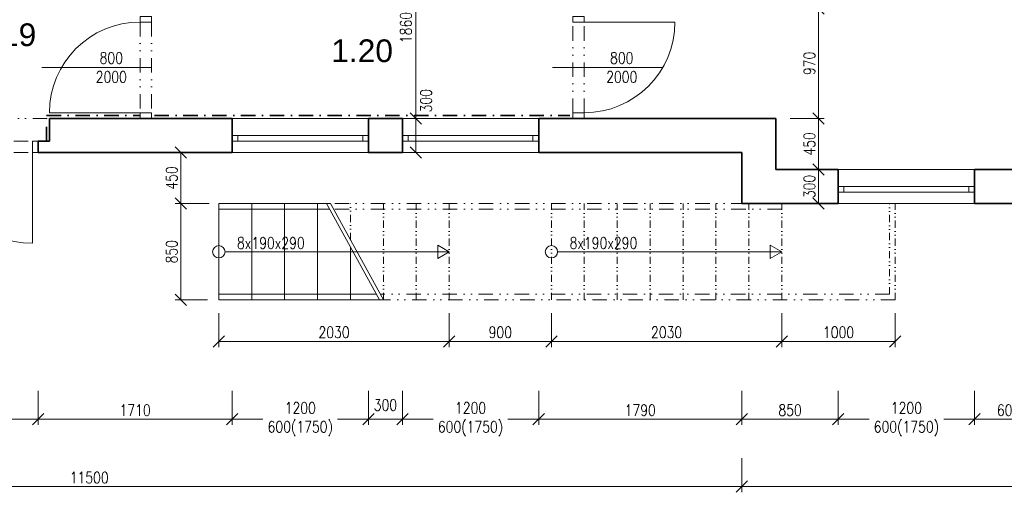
# Model space of a CAD drawing. Header units: millimetres. Extents: x -485339 to 286898, y -1189934 to 1602269.
# Tile 201 of 230: x 76883 to 85558, y -674773 to -670606. Entities that reach past the tile are written whole.
import ezdxf

# ---------------------------------------------------------------- set-up
doc = ezdxf.new("R2010")
doc.units = ezdxf.units.MM
doc.header["$LTSCALE"] = 10
doc.linetypes.add('DASHDOT', pattern=[25.4, 12.7, -6.35, 0, -6.35])
doc.linetypes.add('DĚLICÍ2', pattern=[15.875, 6.35, -3.175, 0, -3.175, 0, -3.175])
doc.layers.get('Defpoints').update_dxf_attribs({"lineweight": 0})
for name, color, linetype, lineweight, true_color in [('BOUR_DVEŘE', 7, 'Continuous', 18, 0x4ccd32), ('BOUR_ker.obklad', 7, 'DASHDOT', 35, 0x4ccd32), ('BOURÁNÍ_POPIS', 7, 'Continuous', 18, 0x4ccd32)]:
    doc.layers.add(name, color=color, linetype=linetype, lineweight=lineweight, true_color=true_color)
for name, color, linetype, lineweight in [('St__otvory_dveře', 40, 'Continuous', 18), ('St_kóty', 132, 'Continuous', 18), ('St_otvory_okna', 40, 'Continuous', 18), ('St_plocha_místnosti', 250, 'Continuous', 18), ('St_popis', 250, 'Continuous', 18), ('St_čáry_nad', 250, 'DĚLICÍ2', 18), ('St_čáry_obrys', 5, 'Continuous', 35), ('St_čáry_plné', 250, 'Continuous', 18)]:
    doc.layers.add(name, color=color, linetype=linetype, lineweight=lineweight)
doc.styles.add('Andy', font='arial.ttf')
doc.styles.get("Standard").update_dxf_attribs({"font": 'simplex.shx', "width": 0.8})
doc.dimstyles.new('stavebníM50 vnitřní', dxfattribs={"dimtxt": 100, "dimasz": 100, "dimexe": 50, "dimexo": 100, "dimgap": 30, "dimtad": 1, "dimdec": 0, "dimtxsty": 'Standard', "dimblk": 'OBLIQUE', "dimcen": 2.5, "dimclrd": 256, "dimclre": 256, "dimclrt": 256, "dimadec": 0, "dimazin": 0, "dimtfac": 1, "dimtdec": 0, "dimtmove": 2, "dimatfit": 2, "dimldrblk": 'OBLIQUE', "dimfxl": 250, "dimfxlon": 1, "dimlwd": -1, "dimlwe": -1, "dimarcsym": 0})

# ---------------------------------------------------------------- blocks, each defined once
blk = doc.blocks.new('G$CC1796412')
at = {"layer": 'St__otvory_dveře', "color": 0, "ltscale": 2}
blk.add_lwpolyline([(850, 0.8), (850, 800.8)], dxfattribs=at)
at = {"layer": 'St__otvory_dveře', "ltscale": 2}
for points in [[(50, 0), (0, 0), (0, -100), (50, -100)], [(900, 0.8), (850, 0.8), (850, -99.2), (900, -99.2)]]:
    blk.add_lwpolyline(points, close=True, dxfattribs=at)
at = {"layer": 'St__otvory_dveře', "linetype": 'DĚLICÍ2', "ltscale": 2}
for points in [[(50, 0), (850, 0.8)], [(50, -100), (850, -99.2)]]:
    blk.add_lwpolyline(points, dxfattribs=at)
at = {"layer": 'St__otvory_dveře', "color": 0, "ltscale": 2}
blk.add_arc((850, 0.8), 800, 90, 180, dxfattribs=at)
blk = doc.blocks.new('G$C09EC9A76')
at = {"layer": 'St_otvory_okna', "ltscale": 2}
for points in [[(1200, 50), (0, 50), (0, 0), (1200, 0)], [(0, 50), (50, 50), (50, 0), (0, 0)], [(1200, 50), (1150, 50), (1150, 0), (1200, 0)]]:
    blk.add_lwpolyline(points, close=True, dxfattribs=at)
blk = doc.blocks.new('_OBLIQUE')
at = {"color": 0, "linetype": 'ByBlock'}
blk.add_line((-0.5, -0.5), (0.5, 0.5), dxfattribs=at)
blk = doc.blocks.new('*D4721')
at = {"layer": 'Defpoints', "color": 0}
for p in [(76145.3, -671182.3), (77045.3, -671182.3), (77045.3, -674128.7)]:
    blk.add_point(p, dxfattribs=at)
at = {"layer": 'St_kóty'}
for p, q in [((76145.3, -673878.7), (76145.3, -674178.7)), ((77045.3, -673878.7), (77045.3, -674178.7)), ((76145.3, -674128.7), (76424.3, -674128.7)), ((77045.3, -674128.7), (76766.2, -674128.7))]:
    blk.add_line(p, q, dxfattribs=at)
at = {"layer": 'St_kóty', "linetype": 'ByBlock', "xscale": 100, "yscale": 100, "zscale": 100, "rotation": 180}
blk.add_blockref('_OBLIQUE', (76145.3, -674128.7), dxfattribs=at)
at = {"layer": 'St_kóty', "linetype": 'ByBlock', "xscale": 100, "yscale": 100, "zscale": 100}
blk.add_blockref('_OBLIQUE', (77045.3, -674128.7), dxfattribs=at)
at = {"layer": 'St_kóty', "insert": (76595.3, -674128.7), "char_height": 100, "attachment_point": 5}
blk.add_mtext('900\\P2050', dxfattribs=at)
blk = doc.blocks.new('*D4722')
at = {"layer": 'Defpoints', "color": 0}
for p in [(77045.3, -671182.3), (78755.3, -671183.1), (78755.3, -674128.7)]:
    blk.add_point(p, dxfattribs=at)
at = {"layer": 'St_kóty'}
for p, q in [((77045.3, -673878.7), (77045.3, -674178.7)), ((78755.3, -673878.7), (78755.3, -674178.7)), ((77045.3, -674128.7), (78755.3, -674128.7))]:
    blk.add_line(p, q, dxfattribs=at)
at = {"layer": 'St_kóty', "linetype": 'ByBlock', "xscale": 100, "yscale": 100, "zscale": 100, "rotation": 180}
blk.add_blockref('_OBLIQUE', (77045.3, -674128.7), dxfattribs=at)
at = {"layer": 'St_kóty', "linetype": 'ByBlock', "xscale": 100, "yscale": 100, "zscale": 100}
blk.add_blockref('_OBLIQUE', (78755.3, -674128.7), dxfattribs=at)
at = {"layer": 'St_kóty', "insert": (77900.3, -674048.7), "char_height": 100, "attachment_point": 5}
blk.add_mtext('1710', dxfattribs=at)
blk = doc.blocks.new('*D4723')
at = {"layer": 'Defpoints', "color": 0}
for p in [(78755.3, -671183.1), (79955.3, -671183.1), (79955.3, -674128.7)]:
    blk.add_point(p, dxfattribs=at)
at = {"layer": 'St_kóty'}
for p, q in [((78755.3, -673878.7), (78755.3, -674178.7)), ((79955.3, -673878.7), (79955.3, -674178.7)), ((78755.3, -674128.7), (79026.2, -674128.7)), ((79955.3, -674128.7), (79684.3, -674128.7))]:
    blk.add_line(p, q, dxfattribs=at)
at = {"layer": 'St_kóty', "linetype": 'ByBlock', "xscale": 100, "yscale": 100, "zscale": 100, "rotation": 180}
blk.add_blockref('_OBLIQUE', (78755.3, -674128.7), dxfattribs=at)
at = {"layer": 'St_kóty', "linetype": 'ByBlock', "xscale": 100, "yscale": 100, "zscale": 100}
blk.add_blockref('_OBLIQUE', (79955.3, -674128.7), dxfattribs=at)
at = {"layer": 'St_kóty', "insert": (79355.3, -674128.7), "char_height": 100, "attachment_point": 5}
blk.add_mtext('1200\\P600(1750)', dxfattribs=at)
blk = doc.blocks.new('*D4724')
at = {"layer": 'Defpoints', "color": 0}
for p in [(79955.3, -671183.1), (80255.3, -671183.1), (80255.3, -674128.7)]:
    blk.add_point(p, dxfattribs=at)
at = {"layer": 'St_kóty'}
for p, q in [((79955.3, -673878.7), (79955.3, -674178.7)), ((80255.3, -673878.7), (80255.3, -674178.7)), ((79955.3, -674128.7), (80255.3, -674128.7))]:
    blk.add_line(p, q, dxfattribs=at)
at = {"layer": 'St_kóty', "linetype": 'ByBlock', "xscale": 100, "yscale": 100, "zscale": 100, "rotation": 180}
blk.add_blockref('_OBLIQUE', (79955.3, -674128.7), dxfattribs=at)
at = {"layer": 'St_kóty', "linetype": 'ByBlock', "xscale": 100, "yscale": 100, "zscale": 100}
blk.add_blockref('_OBLIQUE', (80255.3, -674128.7), dxfattribs=at)
at = {"layer": 'St_kóty', "insert": (80105.3, -674003.2), "char_height": 100, "attachment_point": 5}
blk.add_mtext('300', dxfattribs=at)
blk = doc.blocks.new('*D4725')
at = {"layer": 'Defpoints', "color": 0}
for p in [(80255.3, -671183.1), (81455.3, -671183.1), (81455.3, -674128.7)]:
    blk.add_point(p, dxfattribs=at)
at = {"layer": 'St_kóty'}
for p, q in [((80255.3, -673878.7), (80255.3, -674178.7)), ((81455.3, -673878.7), (81455.3, -674178.7)), ((80255.3, -674128.7), (80526.2, -674128.7)), ((81455.3, -674128.7), (81184.3, -674128.7))]:
    blk.add_line(p, q, dxfattribs=at)
at = {"layer": 'St_kóty', "linetype": 'ByBlock', "xscale": 100, "yscale": 100, "zscale": 100, "rotation": 180}
blk.add_blockref('_OBLIQUE', (80255.3, -674128.7), dxfattribs=at)
at = {"layer": 'St_kóty', "linetype": 'ByBlock', "xscale": 100, "yscale": 100, "zscale": 100}
blk.add_blockref('_OBLIQUE', (81455.3, -674128.7), dxfattribs=at)
at = {"layer": 'St_kóty', "insert": (80855.3, -674128.7), "char_height": 100, "attachment_point": 5}
blk.add_mtext('1200\\P600(1750)', dxfattribs=at)
blk = doc.blocks.new('*D4726')
at = {"layer": 'Defpoints', "color": 0}
for p in [(81455.3, -671183.1), (83245.3, -671632.6), (83245.3, -674128.7)]:
    blk.add_point(p, dxfattribs=at)
at = {"layer": 'St_kóty'}
for p, q in [((81455.3, -673878.7), (81455.3, -674178.7)), ((83245.3, -673878.7), (83245.3, -674178.7)), ((81455.3, -674128.7), (83245.3, -674128.7))]:
    blk.add_line(p, q, dxfattribs=at)
at = {"layer": 'St_kóty', "linetype": 'ByBlock', "xscale": 100, "yscale": 100, "zscale": 100, "rotation": 180}
blk.add_blockref('_OBLIQUE', (81455.3, -674128.7), dxfattribs=at)
at = {"layer": 'St_kóty', "linetype": 'ByBlock', "xscale": 100, "yscale": 100, "zscale": 100}
blk.add_blockref('_OBLIQUE', (83245.3, -674128.7), dxfattribs=at)
at = {"layer": 'St_kóty', "insert": (82350.3, -674048.7), "char_height": 100, "attachment_point": 5}
blk.add_mtext('1790', dxfattribs=at)
blk = doc.blocks.new('*D4727')
at = {"layer": 'Defpoints', "color": 0}
for p in [(83245.3, -671632.6), (84095.3, -671632.6), (84095.3, -674128.7)]:
    blk.add_point(p, dxfattribs=at)
at = {"layer": 'St_kóty'}
for p, q in [((83245.3, -673878.7), (83245.3, -674178.7)), ((84095.3, -673878.7), (84095.3, -674178.7)), ((83245.3, -674128.7), (84095.3, -674128.7))]:
    blk.add_line(p, q, dxfattribs=at)
at = {"layer": 'St_kóty', "linetype": 'ByBlock', "xscale": 100, "yscale": 100, "zscale": 100, "rotation": 180}
blk.add_blockref('_OBLIQUE', (83245.3, -674128.7), dxfattribs=at)
at = {"layer": 'St_kóty', "linetype": 'ByBlock', "xscale": 100, "yscale": 100, "zscale": 100}
blk.add_blockref('_OBLIQUE', (84095.3, -674128.7), dxfattribs=at)
at = {"layer": 'St_kóty', "insert": (83670.3, -674048.7), "char_height": 100, "attachment_point": 5}
blk.add_mtext('850', dxfattribs=at)
blk = doc.blocks.new('*D4728')
at = {"layer": 'Defpoints', "color": 0}
for p in [(84095.3, -671632.6), (85295.3, -671632.6), (85295.3, -674128.7)]:
    blk.add_point(p, dxfattribs=at)
at = {"layer": 'St_kóty'}
for p, q in [((84095.3, -673878.7), (84095.3, -674178.7)), ((85295.3, -673878.7), (85295.3, -674178.7)), ((84095.3, -674128.7), (84366.2, -674128.7)), ((85295.3, -674128.7), (85024.3, -674128.7))]:
    blk.add_line(p, q, dxfattribs=at)
at = {"layer": 'St_kóty', "linetype": 'ByBlock', "xscale": 100, "yscale": 100, "zscale": 100, "rotation": 180}
blk.add_blockref('_OBLIQUE', (84095.3, -674128.7), dxfattribs=at)
at = {"layer": 'St_kóty', "linetype": 'ByBlock', "xscale": 100, "yscale": 100, "zscale": 100}
blk.add_blockref('_OBLIQUE', (85295.3, -674128.7), dxfattribs=at)
at = {"layer": 'St_kóty', "insert": (84695.3, -674128.7), "char_height": 100, "attachment_point": 5}
blk.add_mtext('1200\\P600(1750)', dxfattribs=at)
blk = doc.blocks.new('*D4743')
at = {"layer": 'Defpoints', "color": 0}
for p in [(71745.3, -671777), (83245.3, -672227), (83245.3, -674722.6)]:
    blk.add_point(p, dxfattribs=at)
at = {"layer": 'St_kóty'}
for p, q in [((71745.3, -674472.6), (71745.3, -674772.6)), ((83245.3, -674472.6), (83245.3, -674772.6)), ((71745.3, -674722.6), (83245.3, -674722.6))]:
    blk.add_line(p, q, dxfattribs=at)
at = {"layer": 'St_kóty', "linetype": 'ByBlock', "xscale": 100, "yscale": 100, "zscale": 100, "rotation": 180}
blk.add_blockref('_OBLIQUE', (71745.3, -674722.6), dxfattribs=at)
at = {"layer": 'St_kóty', "linetype": 'ByBlock', "xscale": 100, "yscale": 100, "zscale": 100}
blk.add_blockref('_OBLIQUE', (83245.3, -674722.6), dxfattribs=at)
at = {"layer": 'St_kóty', "insert": (77495.3, -674642.6), "char_height": 100, "attachment_point": 5}
blk.add_mtext('11500', dxfattribs=at)
blk = doc.blocks.new('*D4744')
at = {"layer": 'Defpoints', "color": 0}
for p in [(83245.3, -672227), (92745.3, -672227), (92745.3, -674722.6)]:
    blk.add_point(p, dxfattribs=at)
at = {"layer": 'St_kóty'}
for p, q in [((83245.3, -674472.6), (83245.3, -674772.6)), ((92745.3, -674472.6), (92745.3, -674772.6)), ((83245.3, -674722.6), (92745.3, -674722.6))]:
    blk.add_line(p, q, dxfattribs=at)
at = {"layer": 'St_kóty', "linetype": 'ByBlock', "xscale": 100, "yscale": 100, "zscale": 100, "rotation": 180}
blk.add_blockref('_OBLIQUE', (83245.3, -674722.6), dxfattribs=at)
at = {"layer": 'St_kóty', "linetype": 'ByBlock', "xscale": 100, "yscale": 100, "zscale": 100}
blk.add_blockref('_OBLIQUE', (92745.3, -674722.6), dxfattribs=at)
at = {"layer": 'St_kóty', "insert": (87995.3, -674642.6), "char_height": 100, "attachment_point": 5}
blk.add_mtext('9500', dxfattribs=at)
blk = doc.blocks.new('*D4749')
at = {"layer": 'Defpoints', "color": 0}
for p in [(85895.3, -672077), (85295.3, -672227), (85895.3, -674128.7)]:
    blk.add_point(p, dxfattribs=at)
at = {"layer": 'St_kóty'}
for p, q in [((85295.3, -673878.7), (85295.3, -674178.7)), ((85895.3, -673878.7), (85895.3, -674178.7)), ((85295.3, -674128.7), (85895.3, -674128.7))]:
    blk.add_line(p, q, dxfattribs=at)
at = {"layer": 'St_kóty', "linetype": 'ByBlock', "xscale": 100, "yscale": 100, "zscale": 100, "rotation": 180}
blk.add_blockref('_OBLIQUE', (85295.3, -674128.7), dxfattribs=at)
at = {"layer": 'St_kóty', "linetype": 'ByBlock', "xscale": 100, "yscale": 100, "zscale": 100}
blk.add_blockref('_OBLIQUE', (85895.3, -674128.7), dxfattribs=at)
at = {"layer": 'St_kóty', "insert": (85595.3, -674048.7), "char_height": 100, "attachment_point": 5}
blk.add_mtext('600', dxfattribs=at)
blk = doc.blocks.new('*D4862')
at = {"layer": 'Defpoints', "color": 0}
for p in [(78045.3, -669617), (78044.4, -671477), (80374.1, -671477)]:
    blk.add_point(p, dxfattribs=at)
at = {"layer": 'St_kóty'}
for p, q in [((80124.1, -669617), (80424.1, -669617)), ((80374.1, -669617), (80374.1, -671477)), ((80124.1, -671477), (80424.1, -671477))]:
    blk.add_line(p, q, dxfattribs=at)
at = {"layer": 'St_kóty', "xscale": 100, "yscale": 100, "zscale": 100}
for p, rotation in [((80374.1, -669617), 90), ((80374.1, -671477), 270)]:
    blk.add_blockref('_OBLIQUE', p, dxfattribs=dict(at, rotation=rotation))
at = {"layer": 'St_kóty', "insert": (80286.3, -670675.3), "char_height": 100, "attachment_point": 5, "rotation": 90}
blk.add_mtext('1860', dxfattribs=at)
blk = doc.blocks.new('*D4863')
at = {"layer": 'Defpoints', "color": 0}
for p in [(78044.4, -671477), (78755.3, -671777), (80374.1, -671777)]:
    blk.add_point(p, dxfattribs=at)
at = {"layer": 'St_kóty'}
for p, q in [((80124.1, -671477), (80424.1, -671477)), ((80374.1, -671477), (80374.1, -671777)), ((80124.1, -671777), (80424.1, -671777))]:
    blk.add_line(p, q, dxfattribs=at)
at = {"layer": 'St_kóty', "xscale": 100, "yscale": 100, "zscale": 100}
for p, rotation in [((80374.1, -671477), 90), ((80374.1, -671777), 270)]:
    blk.add_blockref('_OBLIQUE', p, dxfattribs=dict(at, rotation=rotation))
at = {"layer": 'St_kóty', "insert": (80463.3, -671321.1), "char_height": 100, "attachment_point": 5, "rotation": 90}
blk.add_mtext('300', dxfattribs=at)
blk = doc.blocks.new('*D4873')
at = {"layer": 'Defpoints', "color": 0}
for p in [(81855.3, -670257.9), (81755.3, -671477), (81855.3, -671477)]:
    blk.add_point(p, dxfattribs=at)
at = {"layer": 'St_kóty'}
for p, q in [((81755.3, -670507.9), (81755.3, -670207.9)), ((81855.3, -670507.9), (81855.3, -670207.9)), ((81755.3, -670257.9), (81855.3, -670257.9))]:
    blk.add_line(p, q, dxfattribs=at)
at = {"layer": 'St_kóty', "linetype": 'ByBlock', "xscale": 100, "yscale": 100, "zscale": 100, "rotation": 180}
blk.add_blockref('_OBLIQUE', (81755.3, -670257.9), dxfattribs=at)
at = {"layer": 'St_kóty', "linetype": 'ByBlock', "xscale": 100, "yscale": 100, "zscale": 100}
blk.add_blockref('_OBLIQUE', (81855.3, -670257.9), dxfattribs=at)
at = {"layer": 'St_kóty', "insert": (81997.3, -670334.5), "char_height": 100, "attachment_point": 5}
blk.add_mtext('100', dxfattribs=at)
blk = doc.blocks.new('*D4874')
at = {"layer": 'Defpoints', "color": 0}
for p in [(83545.3, -670257.9), (83545.3, -670507), (81855.3, -671477)]:
    blk.add_point(p, dxfattribs=at)
at = {"layer": 'St_kóty'}
for p, q in [((81855.3, -670507.9), (81855.3, -670207.9)), ((83545.3, -670407), (83545.3, -670207.9)), ((81855.3, -670257.9), (83545.3, -670257.9))]:
    blk.add_line(p, q, dxfattribs=at)
at = {"layer": 'St_kóty', "xscale": 100, "yscale": 100, "zscale": 100, "rotation": 180}
blk.add_blockref('_OBLIQUE', (81855.3, -670257.9), dxfattribs=at)
at = {"layer": 'St_kóty', "xscale": 100, "yscale": 100, "zscale": 100}
blk.add_blockref('_OBLIQUE', (83545.3, -670257.9), dxfattribs=at)
at = {"layer": 'St_kóty', "insert": (82700.3, -670177.9), "char_height": 100, "attachment_point": 5}
blk.add_mtext('1690', dxfattribs=at)
blk = doc.blocks.new('*D4879')
at = {"layer": 'Defpoints', "color": 0}
for p in [(83545.3, -671927), (83920.6, -671927), (83245.3, -672226.6)]:
    blk.add_point(p, dxfattribs=at)
at = {"layer": 'St_kóty'}
for p, q in [((83670.6, -671927), (83970.6, -671927)), ((83920.6, -672226.6), (83920.6, -671927)), ((83670.6, -672226.6), (83970.6, -672226.6))]:
    blk.add_line(p, q, dxfattribs=at)
at = {"layer": 'St_kóty', "linetype": 'ByBlock', "xscale": 100, "yscale": 100, "zscale": 100}
for p, rotation in [((83920.6, -671927), 90), ((83920.6, -672226.6), 270)]:
    blk.add_blockref('_OBLIQUE', p, dxfattribs=dict(at, rotation=rotation))
at = {"layer": 'St_kóty', "insert": (83840.6, -672076.8), "char_height": 100, "attachment_point": 5, "rotation": 90}
blk.add_mtext('300', dxfattribs=at)
blk = doc.blocks.new('*D4880')
at = {"layer": 'Defpoints', "color": 0}
for p in [(83545.3, -671477), (83920.6, -671477), (83545.3, -671927)]:
    blk.add_point(p, dxfattribs=at)
at = {"layer": 'St_kóty'}
for p, q in [((83670.6, -671477), (83970.6, -671477)), ((83920.6, -671927), (83920.6, -671477)), ((83670.6, -671927), (83970.6, -671927))]:
    blk.add_line(p, q, dxfattribs=at)
at = {"layer": 'St_kóty', "linetype": 'ByBlock', "xscale": 100, "yscale": 100, "zscale": 100}
for p, rotation in [((83920.6, -671477), 90), ((83920.6, -671927), 270)]:
    blk.add_blockref('_OBLIQUE', p, dxfattribs=dict(at, rotation=rotation))
at = {"layer": 'St_kóty', "insert": (83840.6, -671702), "char_height": 100, "attachment_point": 5, "rotation": 90}
blk.add_mtext('450', dxfattribs=at)
blk = doc.blocks.new('*D4881')
at = {"layer": 'Defpoints', "color": 0}
for p in [(83545.3, -670507), (83920.6, -670507), (83545.3, -671477)]:
    blk.add_point(p, dxfattribs=at)
at = {"layer": 'St_kóty'}
for p, q in [((83670.6, -670507), (83970.6, -670507)), ((83920.6, -671477), (83920.6, -670507)), ((83670.6, -671477), (83970.6, -671477))]:
    blk.add_line(p, q, dxfattribs=at)
at = {"layer": 'St_kóty', "linetype": 'ByBlock', "xscale": 100, "yscale": 100, "zscale": 100}
for p, rotation in [((83920.6, -670507), 90), ((83920.6, -671477), 270)]:
    blk.add_blockref('_OBLIQUE', p, dxfattribs=dict(at, rotation=rotation))
at = {"layer": 'St_kóty', "insert": (83840.6, -670992), "char_height": 100, "attachment_point": 5, "rotation": 90}
blk.add_mtext('970', dxfattribs=at)
blk = doc.blocks.new('*D4884')
at = {"layer": 'Defpoints', "color": 0}
for p in [(78637.4, -673077), (80667.4, -673077), (80667.4, -673442.1)]:
    blk.add_point(p, dxfattribs=at)
at = {"layer": 'St_kóty'}
for p, q in [((78637.4, -673192.1), (78637.4, -673492.1)), ((80667.4, -673192.1), (80667.4, -673492.1)), ((78637.4, -673442.1), (80667.4, -673442.1))]:
    blk.add_line(p, q, dxfattribs=at)
at = {"layer": 'St_kóty', "linetype": 'ByBlock', "xscale": 100, "yscale": 100, "zscale": 100, "rotation": 180}
blk.add_blockref('_OBLIQUE', (78637.4, -673442.1), dxfattribs=at)
at = {"layer": 'St_kóty', "linetype": 'ByBlock', "xscale": 100, "yscale": 100, "zscale": 100}
blk.add_blockref('_OBLIQUE', (80667.4, -673442.1), dxfattribs=at)
at = {"layer": 'St_kóty', "insert": (79652.4, -673362.1), "char_height": 100, "attachment_point": 5}
blk.add_mtext('2030', dxfattribs=at)
blk = doc.blocks.new('*D4885')
at = {"layer": 'Defpoints', "color": 0}
for p in [(80667.4, -673077), (81567.4, -673077), (81567.4, -673442.1)]:
    blk.add_point(p, dxfattribs=at)
at = {"layer": 'St_kóty'}
for p, q in [((80667.4, -673192.1), (80667.4, -673492.1)), ((81567.4, -673192.1), (81567.4, -673492.1)), ((80667.4, -673442.1), (81567.4, -673442.1))]:
    blk.add_line(p, q, dxfattribs=at)
at = {"layer": 'St_kóty', "linetype": 'ByBlock', "xscale": 100, "yscale": 100, "zscale": 100, "rotation": 180}
blk.add_blockref('_OBLIQUE', (80667.4, -673442.1), dxfattribs=at)
at = {"layer": 'St_kóty', "linetype": 'ByBlock', "xscale": 100, "yscale": 100, "zscale": 100}
blk.add_blockref('_OBLIQUE', (81567.4, -673442.1), dxfattribs=at)
at = {"layer": 'St_kóty', "insert": (81117.4, -673362.1), "char_height": 100, "attachment_point": 5}
blk.add_mtext('900', dxfattribs=at)
blk = doc.blocks.new('*D4886')
at = {"layer": 'Defpoints', "color": 0}
for p in [(81567.4, -673077), (83597.4, -673077), (83597.4, -673442.1)]:
    blk.add_point(p, dxfattribs=at)
at = {"layer": 'St_kóty'}
for p, q in [((81567.4, -673192.1), (81567.4, -673492.1)), ((83597.4, -673192.1), (83597.4, -673492.1)), ((81567.4, -673442.1), (83597.4, -673442.1))]:
    blk.add_line(p, q, dxfattribs=at)
at = {"layer": 'St_kóty', "linetype": 'ByBlock', "xscale": 100, "yscale": 100, "zscale": 100, "rotation": 180}
blk.add_blockref('_OBLIQUE', (81567.4, -673442.1), dxfattribs=at)
at = {"layer": 'St_kóty', "linetype": 'ByBlock', "xscale": 100, "yscale": 100, "zscale": 100}
blk.add_blockref('_OBLIQUE', (83597.4, -673442.1), dxfattribs=at)
at = {"layer": 'St_kóty', "insert": (82582.4, -673362.1), "char_height": 100, "attachment_point": 5}
blk.add_mtext('2030', dxfattribs=at)
blk = doc.blocks.new('*D4887')
at = {"layer": 'Defpoints', "color": 0}
for p in [(83597.4, -673077), (84597.4, -673077), (84597.4, -673442.1)]:
    blk.add_point(p, dxfattribs=at)
at = {"layer": 'St_kóty'}
for p, q in [((83597.4, -673192.1), (83597.4, -673492.1)), ((84597.4, -673192.1), (84597.4, -673492.1)), ((83597.4, -673442.1), (84597.4, -673442.1))]:
    blk.add_line(p, q, dxfattribs=at)
at = {"layer": 'St_kóty', "linetype": 'ByBlock', "xscale": 100, "yscale": 100, "zscale": 100, "rotation": 180}
blk.add_blockref('_OBLIQUE', (83597.4, -673442.1), dxfattribs=at)
at = {"layer": 'St_kóty', "linetype": 'ByBlock', "xscale": 100, "yscale": 100, "zscale": 100}
blk.add_blockref('_OBLIQUE', (84597.4, -673442.1), dxfattribs=at)
at = {"layer": 'St_kóty', "insert": (84097.4, -673362.1), "char_height": 100, "attachment_point": 5}
blk.add_mtext('1000', dxfattribs=at)
blk = doc.blocks.new('*D4888')
at = {"layer": 'Defpoints', "color": 0}
for p in [(78755.3, -671777), (78302, -672227), (78755.3, -672227)]:
    blk.add_point(p, dxfattribs=at)
at = {"layer": 'St_kóty'}
for p, q in [((78552, -671777), (78252, -671777)), ((78302, -671777), (78302, -672227)), ((78552, -672227), (78252, -672227))]:
    blk.add_line(p, q, dxfattribs=at)
at = {"layer": 'St_kóty', "linetype": 'ByBlock', "xscale": 100, "yscale": 100, "zscale": 100}
for p, rotation in [((78302, -671777), 90), ((78302, -672227), 270)]:
    blk.add_blockref('_OBLIQUE', p, dxfattribs=dict(at, rotation=rotation))
at = {"layer": 'St_kóty', "insert": (78222, -672002), "char_height": 100, "attachment_point": 5, "rotation": 90}
blk.add_mtext('450', dxfattribs=at)
blk = doc.blocks.new('*D4889')
at = {"layer": 'Defpoints', "color": 0}
for p in [(78755.3, -672227), (78302, -673077), (78637.4, -673077)]:
    blk.add_point(p, dxfattribs=at)
at = {"layer": 'St_kóty'}
for p, q in [((78552, -672227), (78252, -672227)), ((78302, -672227), (78302, -673077)), ((78537.4, -673077), (78252, -673077))]:
    blk.add_line(p, q, dxfattribs=at)
at = {"layer": 'St_kóty', "linetype": 'ByBlock', "xscale": 100, "yscale": 100, "zscale": 100}
for p, rotation in [((78302, -672227), 90), ((78302, -673077), 270)]:
    blk.add_blockref('_OBLIQUE', p, dxfattribs=dict(at, rotation=rotation))
at = {"layer": 'St_kóty', "insert": (78222, -672652), "char_height": 100, "attachment_point": 5, "rotation": 90}
blk.add_mtext('850', dxfattribs=at)

msp = doc.modelspace()

# ---------------------------------------------------------------- linework, layer by layer
at = {"layer": 'BOUR_ker.obklad'}
for points in [[(77120.3, -671677), (77120.3, -671452)], [(77120.3, -671452), (77945.3, -671452)], [(78070.3, -671452), (81730.3, -671452)]]:
    msp.add_lwpolyline(points, dxfattribs=at)
at = {"layer": 'BOURÁNÍ_POPIS'}
for points in [[(77078.6, -671028.3), (78044.8, -671027)], [(81575.9, -671028.3), (82542.1, -671027)]]:
    msp.add_lwpolyline(points, dxfattribs=at)
at = {"layer": 'St_čáry_nad', "ltscale": 2}
for points in [[(76045.3, -671477), (77145.3, -671477)], [(83597.4, -672227), (79620.7, -672227)], [(83597.4, -672277), (79648.1, -672277)], [(84547.4, -673027), (80059.9, -673027)], [(84597.4, -673077), (80087.4, -673077)]]:
    msp.add_lwpolyline(points, dxfattribs=at)
at = {"layer": 'St_čáry_nad'}
for points in [[(79797.4, -672548.8), (79797.4, -672227)], [(80087.4, -673077), (80087.4, -672227)], [(80377.4, -673077), (80377.4, -672227)], [(80667.4, -673077), (80667.4, -672227)], [(81567.4, -673077), (81567.4, -672227)], [(81857.4, -673077), (81857.4, -672227)], [(82147.4, -673077), (82147.4, -672227)], [(82437.4, -673077), (82437.4, -672227)], [(82727.4, -673077), (82727.4, -672227)], [(83017.4, -673077), (83017.4, -672227)], [(83307.4, -673077), (83307.4, -672227)], [(83597.4, -673077), (83597.4, -672227)], [(84547.4, -673027), (84547.4, -672227)], [(84597.4, -673077), (84597.4, -672227)]]:
    msp.add_lwpolyline(points, dxfattribs=at)
at = {"layer": 'St_čáry_obrys', "ltscale": 2}
for points in [[(77145.3, -671677), (77145.3, -671477)], [(78755.3, -671477), (77145.3, -671477)], [(80255.3, -671477), (79955.3, -671477)], [(83545.3, -671477), (81455.3, -671477)], [(83545.3, -671477), (83545.3, -671927)], [(77045.3, -671777), (77045.3, -671677)], [(77145.3, -671677), (77045.3, -671677)], [(77045.3, -671777), (78755.3, -671777)], [(79955.3, -671777), (80255.3, -671777)], [(81455.3, -671777), (83245.3, -671777)], [(83245.3, -671777), (83245.3, -672226.6)], [(84095.3, -671927), (83545.3, -671927)], [(84095.3, -672227), (84095.3, -671927)], [(85295.3, -672227), (85295.3, -671927)], [(85895.3, -671927), (85295.3, -671927)], [(84095.3, -672227), (83245.3, -672227)], [(85895.3, -672227), (85295.3, -672227)]]:
    msp.add_lwpolyline(points, dxfattribs=at)
at = {"layer": 'St_čáry_obrys'}
for points in [[(78755.3, -671477), (78755.3, -671777)], [(79955.3, -671477), (79955.3, -671777)], [(80255.3, -671477), (80255.3, -671777)], [(81455.3, -671477), (81455.3, -671777)]]:
    msp.add_lwpolyline(points, dxfattribs=at)
at = {"layer": 'St_čáry_plné'}
for p, q in [((78755.3, -671477), (79955.3, -671477)), ((80255.3, -671477), (81455.3, -671477)), ((78755.3, -671777), (79955.3, -671777)), ((80255.3, -671777), (81455.3, -671777)), ((84095.3, -671927), (85295.3, -671927)), ((84095.3, -672227), (85295.3, -672227))]:
    msp.add_line(p, q, dxfattribs=at)
for points in [[(78637.4, -673077), (78637.4, -672227)], [(79620.7, -672227), (78637.4, -672227)], [(79613.9, -672277), (78637.4, -672277)], [(78927.4, -673077), (78927.4, -672227)], [(79217.4, -673077), (79217.4, -672227)], [(79507.4, -673077), (79507.4, -672227)], [(79586.5, -672227), (80053.1, -673077)], [(79620.7, -672227), (80087.4, -673077)], [(79797.4, -673077), (79797.4, -672611.1)], [(80025.7, -673027), (78637.4, -673027)], [(80087.4, -673077), (78637.4, -673077)]]:
    msp.add_lwpolyline(points, dxfattribs=at)
at = {"layer": 'St_čáry_plné', "ltscale": 2}
for points in [[(80667.4, -672652), (80565.9, -672710.6), (80565.9, -672593.4)], [(83597.4, -672652), (83495.9, -672710.6), (83495.9, -672593.4)]]:
    msp.add_lwpolyline(points, close=True, dxfattribs=at)
for points in [[(78691.9, -672652), (80667.4, -672652)], [(81621.9, -672652), (83597.4, -672652)]]:
    msp.add_lwpolyline(points, dxfattribs=at)
for centre in [(78637.4, -672652), (81567.4, -672652)]:
    msp.add_circle(centre, 54.6, dxfattribs=at)

# ---------------------------------------------------------------- block references
at = {"layer": 'BOUR_DVEŘE', "ltscale": 2, "xscale": -1}
for p, rotation in [((77945.3, -670577), 89.9999999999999), ((81855.3, -671477), 269.9999999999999), ((76145.3, -671776.2), 180)]:
    msp.add_blockref('G$CC1796412', p, dxfattribs=dict(at, rotation=rotation))
at = {"layer": 'St_otvory_okna', "ltscale": 2}
for p in [(78755.3, -671677), (80255.3, -671677), (84095.3, -672127)]:
    msp.add_blockref('G$C09EC9A76', p, dxfattribs=at)

# ---------------------------------------------------------------- texts
at = {"layer": 'BOURÁNÍ_POPIS', "char_height": 100, "width": 1342.526, "attachment_point": 5}
for insert in [(77689.9, -671027.5), (82187.1, -671027.5)]:
    msp.add_mtext('800\\P2000', dxfattribs=dict(at, insert=insert))
at = {"layer": 'St_plocha_místnosti', "ltscale": 2, "style": 'Andy'}
for s, p in [('1.19', (76485.4, -670839.1)), ('1.20', (79627.9, -670980.3))]:
    msp.add_text(s, height=200, dxfattribs=at).set_placement(p)
at = {"layer": 'St_popis', "ltscale": 2, "width": 0.8}
for p in [(78797.6, -672624.9), (81727.6, -672624.9)]:
    msp.add_text('8x190x290', height=100, dxfattribs=at).set_placement(p)

# ---------------------------------------------------------------- dimensions: what is measured, and where the dimension line sits
at = {"layer": 'St_kóty'}
for base, p1, p2, picture, middle in [((80374.1, -671477), (78045.3, -669617), (78044.4, -671477), '*D4862', (80286.3, -670675.3)), ((80374.1, -671777), (78044.4, -671477), (78755.3, -671777), '*D4863', (80463.3, -671321.1))]:
    dim = msp.add_linear_dim(base=base, p1=p1, p2=p2, angle=90, dimstyle='stavebníM50 vnitřní', dxfattribs=at)
    dim.commit()
    dim.dimension.update_dxf_attribs({"geometry": picture, "text_midpoint": middle, "dimtype": 160})
for base, p1, p2, picture, middle in [((83545.3, -670257.9), (81855.3, -671477), (83545.3, -670507), '*D4874', (82700.3, -670177.9)), ((78755.3, -674128.7), (77045.3, -671182.3), (78755.3, -671183.1), '*D4722', (77900.3, -674048.7)), ((83245.3, -674128.7), (81455.3, -671183.1), (83245.3, -671632.6), '*D4726', (82350.3, -674048.7)), ((84095.3, -674128.7), (83245.3, -671632.6), (84095.3, -671632.6), '*D4727', (83670.3, -674048.7)), ((83245.3, -674722.6), (71745.3, -671777), (83245.3, -672227), '*D4743', (77495.3, -674642.6)), ((85895.3, -674128.7), (85295.3, -672227), (85895.3, -672077), '*D4749', (85595.3, -674048.7)), ((92745.3, -674722.6), (83245.3, -672227), (92745.3, -672227), '*D4744', (87995.3, -674642.6)), ((80667.4, -673442.1), (78637.4, -673077), (80667.4, -673077), '*D4884', (79652.4, -673362.1)), ((81567.4, -673442.1), (80667.4, -673077), (81567.4, -673077), '*D4885', (81117.4, -673362.1)), ((83597.4, -673442.1), (81567.4, -673077), (83597.4, -673077), '*D4886', (82582.4, -673362.1)), ((84597.4, -673442.1), (83597.4, -673077), (84597.4, -673077), '*D4887', (84097.4, -673362.1))]:
    dim = msp.add_linear_dim(base=base, p1=p1, p2=p2, dimstyle='stavebníM50 vnitřní', dxfattribs=at)
    dim.commit()
    dim.dimension.update_dxf_attribs({"geometry": picture, "text_midpoint": middle})
for base, p1, p2, picture, middle in [((81855.3, -670257.9), (81755.3, -671477), (81855.3, -671477), '*D4873', (81997.3, -670334.5)), ((80255.3, -674128.7), (79955.3, -671183.1), (80255.3, -671183.1), '*D4724', (80105.3, -674003.2))]:
    dim = msp.add_linear_dim(base=base, p1=p1, p2=p2, dimstyle='stavebníM50 vnitřní', dxfattribs=at)
    dim.commit()
    dim.dimension.update_dxf_attribs({"geometry": picture, "text_midpoint": middle, "dimtype": 160})
for base, p1, p2, picture, middle in [((83920.6, -670507), (83545.3, -671477), (83545.3, -670507), '*D4881', (83840.6, -670992)), ((83920.6, -671477), (83545.3, -671927), (83545.3, -671477), '*D4880', (83840.6, -671702)), ((78302, -672227), (78755.3, -671777), (78755.3, -672227), '*D4888', (78222, -672002)), ((83920.6, -671927), (83245.3, -672226.6), (83545.3, -671927), '*D4879', (83840.6, -672076.8)), ((78302, -673077), (78755.3, -672227), (78637.4, -673077), '*D4889', (78222, -672652))]:
    dim = msp.add_linear_dim(base=base, p1=p1, p2=p2, angle=90, dimstyle='stavebníM50 vnitřní', dxfattribs=at)
    dim.commit()
    dim.dimension.update_dxf_attribs({"geometry": picture, "text_midpoint": middle})
for base, p1, p2, text, picture, middle in [((77045.3, -674128.7), (76145.3, -671182.3), (77045.3, -671182.3), '<>\\P2050', '*D4721', (76595.3, -674128.7)), ((79955.3, -674128.7), (78755.3, -671183.1), (79955.3, -671183.1), '<>\\P600(1750)', '*D4723', (79355.3, -674128.7)), ((81455.3, -674128.7), (80255.3, -671183.1), (81455.3, -671183.1), '<>\\P600(1750)', '*D4725', (80855.3, -674128.7)), ((85295.3, -674128.7), (84095.3, -671632.6), (85295.3, -671632.6), '<>\\P600(1750)', '*D4728', (84695.3, -674128.7))]:
    dim = msp.add_linear_dim(base=base, p1=p1, p2=p2, text=text, dimstyle='stavebníM50 vnitřní', dxfattribs=at)
    dim.commit()
    dim.dimension.update_dxf_attribs({"geometry": picture, "text_midpoint": middle, "dimtype": 160})

doc.saveas('drawing.dxf')
